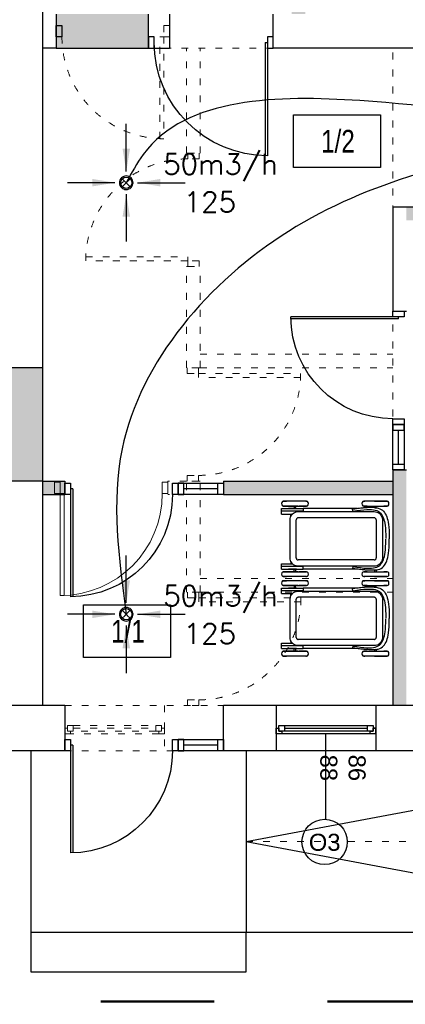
# Model space of a CAD drawing. Header units: millimetres. Extents: x 3698380 to 4312681, y 679670 to 844285.
# Tile 85 of 100: x 4189776 to 4193178, y 778991 to 787677. Entities that reach past the tile are written whole.
import ezdxf
from ezdxf.enums import TextEntityAlignment as Align

# ---------------------------------------------------------------- set-up
doc = ezdxf.new("R2010")
doc.units = ezdxf.units.MM
doc.header["$LTSCALE"] = 10
doc.linetypes.add('1', pattern=[2, 1, -1])
doc.linetypes.add('ACAD_ISO03W100', pattern=[30, 12, -18])
for name, color, linetype in [('! IS_GAZ_opisy', 7, 'Continuous'), ('_wytyczne ele', 6, 'Continuous'), ('A_bloki', 252, 'Continuous'), ('A_kreskowanie', 8, 'Continuous'), ('A_opis_pom', 3, 'Continuous'), ('A_sc_istn', 252, 'Continuous'), ('A_sc_proj', 2, 'Continuous'), ('A_stolarka', 252, 'Continuous'), ('A_wymiary', 1, 'Continuous'), ('FLUID-W1', 7, 'Continuous'), ('FLUID-W1-200-ARRGR', 7, 'Continuous')]:
    doc.layers.add(name, color=color, linetype=linetype)
for name, color, linetype, lineweight in [('0 20 cienka', 8, 'Continuous', 20), ('a_sc_nośna', 2, 'Continuous', 100), ('HVAC_opis_woda', 4, 'Continuous', 13), ('HVAC_w1', 1, 'Continuous', 30), ('HVAC_zakres_opracowania', 1, '1', 50)]:
    doc.layers.add(name, color=color, linetype=linetype, lineweight=lineweight)
doc.styles.add('FDBES', font='simplex.shx')
doc.styles.add('OPIS1', font='ROMANS.SHX', dxfattribs={"width": 0.8})
doc.styles.get("Standard").update_dxf_attribs({"font": 'arial.ttf'})
doc.styles.add('Strzałki', font='ic-isocp.shx', dxfattribs={"width": 0.8})
doc.dimstyles.new('FDBES', dxfattribs={"dimscale": 50, "dimtxt": 4, "dimasz": 2.5, "dimexe": 0.8, "dimexo": 2, "dimgap": 1, "dimtad": 1, "dimdsep": 46, "dimtxsty": 'FDBES', "dimcen": 2.5, "dimclrd": 4, "dimclre": 5, "dimadec": 0, "dimazin": 0, "dimtfac": 1, "dimtmove": 0, "dimatfit": 3, "dimfxl": 1, "dimarcsym": 0})

# ---------------------------------------------------------------- blocks, each defined once
blk = doc.blocks.new('*U463')
at = {"color": 252}
for p, q in [((-16.5, 20), (-21.5, 20)), ((-19, 15), (-19, 17.5)), ((-19, 17.5), (-16.5, 17.5)), ((-14, 17.5), (-19, 17.5)), ((-19, 17.5), (-19, 12.5)), ((-16.5, 17.5), (-16.5, 20)), ((61.5, 20), (-16.5, 20)), ((-14, 12.5), (-14, 17.5)), ((59, 17.5), (-14, 17.5)), ((64, 17.5), (59, 17.5)), ((59, 17.5), (59, 12.5)), ((66.5, 20), (61.5, 20)), ((61.5, 20), (61.5, 17.5)), ((61.5, 17.5), (64, 17.5)), ((64, 17.5), (64, 15)), ((64, 12.5), (64, 17.5)), ((-21.5, 15), (-19, 15)), ((-19, 12.5), (-14, 12.5)), ((-14, 15), (59, 15)), ((-14, 12.5), (59, 12.5)), ((-14, 12.5), (59, 12.5)), ((59, 12.5), (64, 12.5)), ((64, 15), (66.5, 15))]:
    blk.add_line(p, q, dxfattribs=at)
for points in [[(-21.5, 20), (-21.5, 15), (-19, 15)], [(66.5, 20), (66.5, 15), (64, 15)]]:
    blk.add_lwpolyline(points, dxfattribs=at)
blk = doc.blocks.new('*U338')
at = {"color": 252}
blk.add_lwpolyline([(75, 0), (0, 0)], dxfattribs=at)
for tag, p in [('S', (30, 5)), ('H', (30, -20))]:
    blk.add_attdef(tag, text='', height=15, dxfattribs=at).set_placement(p, align=Align.CENTER)
blk = doc.blocks.new('*U469')
at = {"color": 252}
for points in [[(35, 900), (35, 0), (0, 0), (0, 900)], [(-50, -100), (0, -100), (0, 0), (-50, 0)], [(950, 0), (950, -100), (900, -100), (900, 0)]]:
    blk.add_lwpolyline(points, close=True, dxfattribs=at)
blk.add_arc((0, 0), 900, 0, 90, dxfattribs=at)
blk = doc.blocks.new('drzwiniepe')
at = {"layer": 'A_stolarka', "ltscale": 2}
for p, q in [((1098870.7, 962140.2), (1098870.7, 963140)), ((1098890.7, 962140.2), (1098890.7, 963140.2)), ((1098870.7, 962140.2), (1098890.7, 962140.2))]:
    blk.add_line(p, q, dxfattribs=at)
for points in [[(1097840.7, 962190.2), (1097890.7, 962190.2), (1097890.7, 962090.2), (1097840.7, 962090.2)], [(1098890.7, 962190.2), (1098940.7, 962190.2), (1098940.7, 962090.2), (1098890.7, 962090.2)]]:
    blk.add_lwpolyline(points, close=True, dxfattribs=at)
blk.add_arc((1098890.7, 962140.2), 1000, 90, 180, dxfattribs=at)
blk = doc.blocks.new('jndf')
at = {"layer": 'A_stolarka', "ltscale": 2}
for p, q in [((6685.7, -1555593.7), (6685.7, -1556543.7)), ((6685.7, -1555593.7), (6705.7, -1555593.7)), ((6705.7, -1555593.7), (6705.7, -1556543.7))]:
    blk.add_line(p, q, dxfattribs=at)
for points in [[(5755.7, -1555643.7), (5805.7, -1555643.7), (5805.7, -1555543.7), (5755.7, -1555543.7)], [(6705.7, -1555643.7), (6755.7, -1555643.7), (6755.7, -1555543.7), (6705.7, -1555543.7)]]:
    blk.add_lwpolyline(points, close=True, dxfattribs=at)
blk.add_arc((6705.7, -1555643.7), 900, 180, 270, dxfattribs=at)
blk = doc.blocks.new('WÓZEK DZIECIĘCY - WÓZEK DZIECIĘCY-1322588-0 PARTER')
at = {"layer": 'A_bloki'}
for p, q in [((-0.38, 0), (0, 0)), ((0.38, 0), (0, 0)), ((-33.27, -1.81), (-33.27, -2.16)), ((-33.27, -13.04), (-33.27, -1.81)), ((-33.27, -2.16), (-33.27, -2.53)), ((-33.27, -2.53), (-33.27, -2.91)), ((-33.27, -2.91), (-33.27, -3.31)), ((-33.27, -3.31), (-33.27, -3.72)), ((-33.27, -3.72), (-33.27, -4.15)), ((-33.27, -4.15), (-33.27, -4.59)), ((-33.27, -4.59), (-33.27, -5.04)), ((-33.27, -5.04), (-33.27, -5.5)), ((-33.27, -5.5), (-33.27, -5.97)), ((-33.27, -5.97), (-33.27, -6.45)), ((-33.27, -6.45), (-33.27, -6.94)), ((-33.27, -6.94), (-33.27, -7.44)), ((-33.27, -7.44), (-33.27, -7.95)), ((-33.27, -7.95), (-33.27, -8.46)), ((-33.27, -8.46), (-33.27, -8.98)), ((-28.98, -1.81), (-28.98, -4.77)), ((-28.98, -2.03), (-28.98, -1.81)), ((-28.98, -2.39), (-28.98, -2.03)), ((-28.98, -2.77), (-28.98, -2.39)), ((-28.98, -3.16), (-28.98, -2.77)), ((-28.98, -3.57), (-28.98, -3.16)), ((-28.98, -3.99), (-28.98, -3.57)), ((-28.98, -4.43), (-28.98, -3.99)), ((-28.98, -4.87), (-28.98, -4.43)), ((-28.98, -5.33), (-28.98, -4.87)), ((-28.98, -5.8), (-28.98, -5.33)), ((-28.98, -6.46), (-28.98, -5.6)), ((-28.98, -6.28), (-28.98, -5.8)), ((-28.98, -6.76), (-28.98, -6.28)), ((-28.98, -7.26), (-28.98, -6.76)), ((-28.98, -7.76), (-28.98, -7.26)), ((-28.98, -18.56), (-28.98, -7.35)), ((-28.98, -8.28), (-28.98, -7.76)), ((-28.98, -8.79), (-28.98, -8.28)), ((-22.58, -8.85), (-21.8, -7.98)), ((-21.8, -7.98), (-20.88, -7.24)), ((-20.88, -7.24), (-19.86, -6.66)), ((-19.86, -6.66), (-18.76, -6.25)), ((-18.76, -6.25), (-16.81, -5.99)), ((-16.81, -5.99), (0, -5.99)), ((0, -5.99), (16.81, -5.99)), ((16.81, -5.99), (18.76, -6.25)), ((18.76, -6.25), (19.86, -6.66)), ((19.86, -6.66), (20.88, -7.24)), ((20.88, -7.24), (21.8, -7.98)), ((21.8, -7.98), (22.58, -8.85)), ((28.98, -1.81), (28.98, -4.77)), ((28.98, -2.03), (28.98, -1.81)), ((28.98, -2.39), (28.98, -2.03)), ((28.98, -2.77), (28.98, -2.39)), ((28.98, -3.16), (28.98, -2.77)), ((28.98, -3.57), (28.98, -3.16)), ((28.98, -3.99), (28.98, -3.57)), ((28.98, -4.43), (28.98, -3.99)), ((28.98, -4.87), (28.98, -4.43)), ((28.98, -5.33), (28.98, -4.87)), ((28.98, -5.8), (28.98, -5.33)), ((28.98, -6.46), (28.98, -5.6)), ((28.98, -6.28), (28.98, -5.8)), ((28.98, -6.76), (28.98, -6.28)), ((28.98, -7.26), (28.98, -6.76)), ((28.98, -7.76), (28.98, -7.26)), ((28.98, -18.56), (28.98, -7.35)), ((28.98, -8.28), (28.98, -7.76)), ((28.98, -8.79), (28.98, -8.28)), ((33.27, -1.81), (33.27, -2.16)), ((33.27, -13.04), (33.27, -1.81)), ((33.27, -2.16), (33.27, -2.53)), ((33.27, -2.53), (33.27, -2.91)), ((33.27, -2.91), (33.27, -3.31)), ((33.27, -3.31), (33.27, -3.72)), ((33.27, -3.72), (33.27, -4.15)), ((33.27, -4.15), (33.27, -4.59)), ((33.27, -4.59), (33.27, -5.04)), ((33.27, -5.04), (33.27, -5.5)), ((33.27, -5.5), (33.27, -5.97)), ((33.27, -5.97), (33.27, -6.45)), ((33.27, -6.45), (33.27, -6.94)), ((33.27, -6.94), (33.27, -7.44)), ((33.27, -7.44), (33.27, -7.95)), ((33.27, -7.95), (33.27, -8.46)), ((33.27, -8.46), (33.27, -8.98)), ((-33.27, -8.98), (-33.27, -9.51)), ((-33.27, -9.51), (-33.27, -10.04)), ((-33.27, -10.04), (-33.27, -10.57)), ((-33.27, -10.57), (-33.27, -11.1)), ((-33.27, -11.1), (-33.27, -11.64)), ((-33.27, -11.64), (-33.27, -12.17)), ((-33.27, -12.17), (-33.27, -12.71)), ((-33.27, -12.71), (-33.27, -13.24)), ((-33.27, -13.24), (-33.27, -13.78)), ((-33.27, -13.78), (-33.27, -14.31)), ((-33.27, -14.31), (-33.27, -14.84)), ((-33.27, -14.84), (-33.27, -15.36)), ((-33.27, -15.36), (-33.27, -15.88)), ((-33.27, -15.88), (-33.27, -16.39)), ((-33.27, -15.89), (-33.27, -20.92)), ((-33.27, -16.39), (-33.27, -16.89)), ((-33.27, -16.89), (-33.27, -17.39)), ((-28.98, -9.31), (-28.98, -8.79)), ((-28.98, -9.84), (-28.98, -9.31)), ((-28.98, -10.37), (-28.98, -9.84)), ((-28.98, -10.91), (-28.98, -10.37)), ((-28.98, -11.44), (-28.98, -10.91)), ((-28.98, -11.98), (-28.98, -11.44)), ((-28.98, -12.51), (-28.98, -11.98)), ((-28.98, -13.05), (-28.98, -12.51)), ((-28.98, -13.58), (-28.98, -13.05)), ((-28.98, -14.11), (-28.98, -13.58)), ((-28.98, -14.64), (-28.98, -14.11)), ((-28.98, -15.17), (-28.98, -14.64)), ((-28.98, -15.69), (-28.98, -15.17)), ((-28.98, -16.2), (-28.98, -15.69)), ((-28.98, -16.71), (-28.98, -16.2)), ((-28.98, -17.21), (-28.98, -16.71)), ((-28.98, -17.7), (-28.98, -17.21)), ((-27.43, -11.45), (-28.76, -11.45)), ((-28.76, -12.64), (-27.57, -12.64)), ((-24.06, -13.23), (-23.96, -12.06)), ((-24.06, -43.6), (-24.06, -13.23)), ((-23.96, -12.06), (-23.68, -10.92)), ((-23.68, -10.92), (-23.22, -9.84)), ((-23.22, -9.84), (-22.58, -8.85)), ((-18.59, -13.23), (-18.59, -80.23)), ((-16.81, -11.46), (0, -11.46)), ((0, -11.46), (16.81, -11.46)), ((18.59, -13.23), (18.59, -80.23)), ((22.58, -8.85), (23.22, -9.84)), ((23.22, -9.84), (23.68, -10.92)), ((23.68, -10.92), (23.96, -12.06)), ((23.96, -12.06), (24.06, -13.23)), ((24.06, -13.23), (24.06, -43.6)), ((27.43, -11.45), (28.76, -11.45)), ((28.76, -12.64), (27.57, -12.64)), ((28.98, -9.31), (28.98, -8.79)), ((28.98, -9.84), (28.98, -9.31)), ((28.98, -10.37), (28.98, -9.84)), ((28.98, -10.91), (28.98, -10.37)), ((28.98, -11.44), (28.98, -10.91)), ((28.98, -11.98), (28.98, -11.44)), ((28.98, -12.51), (28.98, -11.98)), ((28.98, -13.05), (28.98, -12.51)), ((28.98, -13.58), (28.98, -13.05)), ((28.98, -14.11), (28.98, -13.58)), ((28.98, -14.64), (28.98, -14.11)), ((28.98, -15.17), (28.98, -14.64)), ((28.98, -15.69), (28.98, -15.17)), ((28.98, -16.2), (28.98, -15.69)), ((28.98, -16.71), (28.98, -16.2)), ((28.98, -17.21), (28.98, -16.71)), ((28.98, -17.7), (28.98, -17.21)), ((33.27, -8.98), (33.27, -9.51)), ((33.27, -9.51), (33.27, -10.04)), ((33.27, -10.04), (33.27, -10.57)), ((33.27, -10.57), (33.27, -11.1)), ((33.27, -11.1), (33.27, -11.64)), ((33.27, -11.64), (33.27, -12.17)), ((33.27, -12.17), (33.27, -12.71)), ((33.27, -12.71), (33.27, -13.24)), ((33.27, -13.24), (33.27, -13.78)), ((33.27, -13.78), (33.27, -14.31)), ((33.27, -14.31), (33.27, -14.84)), ((33.27, -14.84), (33.27, -15.36)), ((33.27, -15.36), (33.27, -15.88)), ((33.27, -15.88), (33.27, -16.39)), ((33.27, -15.89), (33.27, -20.92)), ((33.27, -16.39), (33.27, -16.89)), ((33.27, -16.89), (33.27, -17.39)), ((-33.27, -17.39), (-33.27, -17.88)), ((-33.27, -17.88), (-33.27, -18.36)), ((-33.27, -18.36), (-33.27, -18.83)), ((-33.27, -18.83), (-33.27, -19.29)), ((-33.27, -19.29), (-33.27, -19.73)), ((-33.27, -19.73), (-33.27, -20.17)), ((-33.27, -20.17), (-33.27, -20.59)), ((-33.27, -20.59), (-33.27, -21)), ((-33.27, -21), (-33.27, -21.39)), ((-33.27, -21.39), (-33.27, -21.77)), ((-33.27, -22.36), (-33.27, -21.62)), ((-33.27, -21.77), (-33.27, -22.14)), ((-33.27, -22.14), (-33.27, -22.36)), ((-28.98, -18.18), (-28.98, -17.7)), ((-28.98, -18.66), (-28.98, -18.18)), ((-28.98, -19.12), (-28.98, -18.66)), ((-28.98, -19.57), (-28.98, -19.12)), ((-28.98, -19.39), (-28.98, -22.36)), ((-28.98, -20.01), (-28.98, -19.57)), ((-28.98, -20.44), (-28.98, -20.01)), ((-28.98, -20.85), (-28.98, -20.44)), ((-28.98, -21.25), (-28.98, -20.85)), ((-28.98, -21.64), (-28.98, -21.25)), ((-28.98, -22.01), (-28.98, -21.64)), ((-28.98, -22.36), (-28.98, -22.01)), ((28.98, -18.18), (28.98, -17.7)), ((28.98, -18.66), (28.98, -18.18)), ((28.98, -19.12), (28.98, -18.66)), ((28.98, -19.57), (28.98, -19.12)), ((28.98, -19.39), (28.98, -22.36)), ((28.98, -20.01), (28.98, -19.57)), ((28.98, -20.44), (28.98, -20.01)), ((28.98, -20.85), (28.98, -20.44)), ((28.98, -21.25), (28.98, -20.85)), ((28.98, -21.64), (28.98, -21.25)), ((28.98, -22.01), (28.98, -21.64)), ((28.98, -22.36), (28.98, -22.01)), ((33.27, -17.39), (33.27, -17.88)), ((33.27, -17.88), (33.27, -18.36)), ((33.27, -18.36), (33.27, -18.83)), ((33.27, -18.83), (33.27, -19.29)), ((33.27, -19.29), (33.27, -19.73)), ((33.27, -19.73), (33.27, -20.17)), ((33.27, -20.17), (33.27, -20.59)), ((33.27, -20.59), (33.27, -21)), ((33.27, -21), (33.27, -21.39)), ((33.27, -21.39), (33.27, -21.77)), ((33.27, -22.36), (33.27, -21.62)), ((33.27, -21.77), (33.27, -22.14)), ((33.27, -22.14), (33.27, -22.36)), ((-26.68, -28.03), (-26.68, -75.92)), ((-24.06, -31.98), (-26.68, -32.38)), ((24.06, -31.98), (26.68, -32.38)), ((26.68, -28.03), (26.68, -75.92)), ((-24.06, -80.23), (-24.06, -43.6)), ((24.06, -43.6), (24.06, -80.23)), ((-33.27, -72.89), (-33.27, -73.24)), ((-33.27, -73.63), (-33.27, -72.89)), ((-33.27, -73.24), (-33.27, -73.61)), ((-33.27, -73.61), (-33.27, -74)), ((-33.27, -74), (-33.27, -74.4)), ((-33.27, -74.33), (-33.27, -87.9)), ((-33.27, -74.4), (-33.27, -74.81)), ((-33.27, -74.81), (-33.27, -75.24)), ((-33.27, -75.24), (-33.27, -75.68)), ((-33.27, -75.68), (-33.27, -76.13)), ((-33.27, -76.13), (-33.27, -76.59)), ((-33.27, -76.59), (-33.27, -77.06)), ((-33.27, -77.06), (-33.27, -77.55)), ((-33.27, -77.55), (-33.27, -78.04)), ((-33.27, -78.04), (-33.27, -78.54)), ((-28.98, -72.89), (-28.98, -79.36)), ((-28.98, -73.11), (-28.98, -72.89)), ((-28.98, -73.47), (-28.98, -73.11)), ((-28.98, -73.85), (-28.98, -73.47)), ((-28.98, -74.25), (-28.98, -73.85)), ((-28.98, -74.66), (-28.98, -74.25)), ((-28.98, -75.08), (-28.98, -74.66)), ((-28.98, -75.51), (-28.98, -75.08)), ((-28.98, -75.96), (-28.98, -75.51)), ((-28.98, -76.42), (-28.98, -75.96)), ((-28.98, -76.89), (-28.98, -76.42)), ((-28.98, -77.37), (-28.98, -76.89)), ((-28.98, -77.86), (-28.98, -77.37)), ((-28.98, -78.35), (-28.98, -77.86)), ((-26.68, -75.92), (-24.32, -75.92)), ((-26.68, -81.85), (-26.68, -75.92)), ((-24.32, -75.92), (-24.32, -95.08)), ((24.32, -75.92), (24.32, -95.08)), ((26.68, -75.92), (24.32, -75.92)), ((26.68, -81.85), (26.68, -75.92)), ((28.98, -72.89), (28.98, -79.36)), ((28.98, -73.11), (28.98, -72.89)), ((28.98, -73.47), (28.98, -73.11)), ((28.98, -73.85), (28.98, -73.47)), ((28.98, -74.25), (28.98, -73.85)), ((28.98, -74.66), (28.98, -74.25)), ((28.98, -75.08), (28.98, -74.66)), ((28.98, -75.51), (28.98, -75.08)), ((28.98, -75.96), (28.98, -75.51)), ((28.98, -76.42), (28.98, -75.96)), ((28.98, -76.89), (28.98, -76.42)), ((28.98, -77.37), (28.98, -76.89)), ((28.98, -77.86), (28.98, -77.37)), ((28.98, -78.35), (28.98, -77.86)), ((33.27, -72.89), (33.27, -73.24)), ((33.27, -73.63), (33.27, -72.89)), ((33.27, -73.24), (33.27, -73.61)), ((33.27, -73.61), (33.27, -74)), ((33.27, -74), (33.27, -74.4)), ((33.27, -74.33), (33.27, -87.9)), ((33.27, -74.4), (33.27, -74.81)), ((33.27, -74.81), (33.27, -75.24)), ((33.27, -75.24), (33.27, -75.68)), ((33.27, -75.68), (33.27, -76.13)), ((33.27, -76.13), (33.27, -76.59)), ((33.27, -76.59), (33.27, -77.06)), ((33.27, -77.06), (33.27, -77.55)), ((33.27, -77.55), (33.27, -78.04)), ((33.27, -78.04), (33.27, -78.54)), ((-33.27, -78.54), (-33.27, -79.05)), ((-33.27, -79.05), (-33.27, -79.56)), ((-33.27, -79.56), (-33.27, -80.08)), ((-33.27, -80.08), (-33.27, -80.6)), ((-33.27, -80.6), (-33.27, -81.13)), ((-33.27, -81.13), (-33.27, -81.66)), ((-33.27, -81.66), (-33.27, -82.2)), ((-33.27, -82.2), (-33.27, -82.73)), ((-33.27, -82.73), (-33.27, -83.27)), ((-33.27, -83.27), (-33.27, -83.81)), ((-33.27, -83.81), (-33.27, -84.34)), ((-33.27, -84.34), (-33.27, -84.88)), ((-33.27, -84.88), (-33.27, -85.41)), ((-33.27, -85.41), (-33.27, -85.93)), ((-33.27, -85.93), (-33.27, -86.46)), ((-33.27, -86.46), (-33.27, -86.97)), ((-28.98, -78.86), (-28.98, -78.35)), ((-28.98, -79.37), (-28.98, -78.86)), ((-28.98, -79.89), (-28.98, -79.37)), ((-28.98, -80.41), (-28.98, -79.89)), ((-28.98, -80.29), (-28.98, -93.44)), ((-28.98, -80.94), (-28.98, -80.41)), ((-28.98, -81.47), (-28.98, -80.94)), ((-28.98, -82), (-28.98, -81.47)), ((-28.98, -82.54), (-28.98, -82)), ((-28.98, -83.07), (-28.98, -82.54)), ((-28.98, -83.61), (-28.98, -83.07)), ((-28.98, -84.15), (-28.98, -83.61)), ((-28.98, -84.68), (-28.98, -84.15)), ((-28.98, -85.21), (-28.98, -84.68)), ((-28.98, -85.74), (-28.98, -85.21)), ((-28.98, -86.26), (-28.98, -85.74)), ((-28.98, -86.78), (-28.98, -86.26)), ((-28.98, -87.3), (-28.98, -86.78)), ((-26.68, -82.6), (-28.76, -82.6)), ((-28.76, -83.79), (-26.68, -83.79)), ((-26.68, -83.44), (-26.68, -81.85)), ((-26.68, -81.85), (-26.68, -83.44)), ((-26.68, -86.33), (-26.68, -83.14)), ((-26.68, -84.81), (-26.68, -83.44)), ((-26.68, -83.44), (-26.68, -84.81)), ((-26.68, -85.9), (-26.68, -84.81)), ((-26.68, -84.81), (-26.68, -85.9)), ((-26.68, -86.71), (-26.68, -85.9)), ((-26.68, -85.9), (-26.68, -86.71)), ((-26.68, -88.42), (-26.68, -86.33)), ((-26.68, -87.33), (-26.68, -86.71)), ((-26.68, -86.71), (-26.68, -87.33)), ((-23.79, -82.19), (-24.06, -80.23)), ((-23.38, -83.29), (-23.79, -82.19)), ((-22.8, -84.31), (-23.38, -83.29)), ((-22.07, -85.23), (-22.8, -84.31)), ((-21.19, -86.01), (-22.07, -85.23)), ((-21.94, -95.08), (-21.94, -85.34)), ((-20.2, -86.64), (-21.19, -86.01)), ((-19.12, -87.1), (-20.2, -86.64)), ((0, -82.01), (-16.81, -82.01)), ((16.81, -82.01), (0, -82.01)), ((20.2, -86.64), (19.12, -87.1)), ((21.19, -86.01), (20.2, -86.64)), ((22.07, -85.23), (21.19, -86.01)), ((21.94, -95.08), (21.94, -85.34)), ((22.8, -84.31), (22.07, -85.23)), ((23.38, -83.29), (22.8, -84.31)), ((23.79, -82.19), (23.38, -83.29)), ((24.06, -80.23), (23.79, -82.19)), ((26.68, -83.44), (26.68, -81.85)), ((26.68, -81.85), (26.68, -83.44)), ((26.68, -82.6), (28.76, -82.6)), ((26.68, -86.33), (26.68, -83.14)), ((26.68, -84.81), (26.68, -83.44)), ((26.68, -83.44), (26.68, -84.81)), ((28.76, -83.79), (26.68, -83.79)), ((26.68, -85.9), (26.68, -84.81)), ((26.68, -84.81), (26.68, -85.9)), ((26.68, -86.71), (26.68, -85.9)), ((26.68, -85.9), (26.68, -86.71)), ((26.68, -88.42), (26.68, -86.33)), ((26.68, -87.33), (26.68, -86.71)), ((26.68, -86.71), (26.68, -87.33)), ((28.98, -78.86), (28.98, -78.35)), ((28.98, -79.37), (28.98, -78.86)), ((28.98, -79.89), (28.98, -79.37)), ((28.98, -80.41), (28.98, -79.89)), ((28.98, -80.29), (28.98, -93.44)), ((28.98, -80.94), (28.98, -80.41)), ((28.98, -81.47), (28.98, -80.94)), ((28.98, -82), (28.98, -81.47)), ((28.98, -82.54), (28.98, -82)), ((28.98, -83.07), (28.98, -82.54)), ((28.98, -83.61), (28.98, -83.07)), ((28.98, -84.15), (28.98, -83.61)), ((28.98, -84.68), (28.98, -84.15)), ((28.98, -85.21), (28.98, -84.68)), ((28.98, -85.74), (28.98, -85.21)), ((28.98, -86.26), (28.98, -85.74)), ((28.98, -86.78), (28.98, -86.26)), ((28.98, -87.3), (28.98, -86.78)), ((33.27, -78.54), (33.27, -79.05)), ((33.27, -79.05), (33.27, -79.56)), ((33.27, -79.56), (33.27, -80.08)), ((33.27, -80.08), (33.27, -80.6)), ((33.27, -80.6), (33.27, -81.13)), ((33.27, -81.13), (33.27, -81.66)), ((33.27, -81.66), (33.27, -82.2)), ((33.27, -82.2), (33.27, -82.73)), ((33.27, -82.73), (33.27, -83.27)), ((33.27, -83.27), (33.27, -83.81)), ((33.27, -83.81), (33.27, -84.34)), ((33.27, -84.34), (33.27, -84.88)), ((33.27, -84.88), (33.27, -85.41)), ((33.27, -85.41), (33.27, -85.93)), ((33.27, -85.93), (33.27, -86.46)), ((33.27, -86.46), (33.27, -86.97)), ((-33.27, -86.97), (-33.27, -87.48)), ((-33.27, -87.48), (-33.27, -87.99)), ((-33.27, -87.99), (-33.27, -88.48)), ((-33.27, -88.48), (-33.27, -88.97)), ((-33.27, -88.79), (-33.27, -89.65)), ((-33.27, -88.97), (-33.27, -89.45)), ((-33.27, -89.45), (-33.27, -89.92)), ((-33.27, -89.92), (-33.27, -90.38)), ((-33.27, -90.38), (-33.27, -90.82)), ((-33.27, -93.44), (-33.27, -90.47)), ((-33.27, -90.82), (-33.27, -91.26)), ((-33.27, -91.26), (-33.27, -91.68)), ((-33.27, -91.68), (-33.27, -92.08)), ((-33.27, -92.08), (-33.27, -92.48)), ((-33.27, -92.48), (-33.27, -92.85)), ((-33.27, -92.85), (-33.27, -93.22)), ((-33.27, -93.22), (-33.27, -93.44)), ((-28.98, -87.8), (-28.98, -87.3)), ((-28.98, -88.3), (-28.98, -87.8)), ((-28.98, -88.79), (-28.98, -88.3)), ((-28.98, -89.28), (-28.98, -88.79)), ((-28.98, -89.75), (-28.98, -89.28)), ((-28.98, -90.21), (-28.98, -89.75)), ((-28.98, -90.66), (-28.98, -90.21)), ((-28.98, -91.1), (-28.98, -90.66)), ((-28.98, -91.52), (-28.98, -91.1)), ((-28.98, -91.94), (-28.98, -91.52)), ((-28.98, -92.33), (-28.98, -91.94)), ((-28.98, -92.72), (-28.98, -92.33)), ((-28.98, -93.08), (-28.98, -92.72)), ((-28.98, -93.44), (-28.98, -93.08)), ((-26.68, -87.86), (-26.68, -87.33)), ((-26.68, -87.33), (-26.68, -87.86)), ((-26.68, -95.08), (-26.68, -87.86)), ((-26.68, -87.86), (-26.68, -88.33)), ((-26.68, -88.77), (-26.68, -88.33)), ((-26.68, -88.33), (-26.68, -88.77)), ((-21.94, -95.08), (-26.68, -95.08)), ((-19.67, -86.89), (-21.94, -86.89)), ((-17.98, -87.39), (-19.12, -87.1)), ((-16.81, -87.48), (-17.98, -87.39)), ((0, -87.48), (-16.81, -87.48)), ((16.81, -87.48), (0, -87.48)), ((17.98, -87.39), (16.81, -87.48)), ((19.12, -87.1), (17.98, -87.39)), ((19.67, -86.89), (21.94, -86.89)), ((26.68, -95.08), (21.94, -95.08)), ((26.68, -95.08), (26.68, -87.33)), ((26.68, -87.33), (26.68, -87.86)), ((26.68, -88.33), (26.68, -87.86)), ((26.68, -87.86), (26.68, -88.33)), ((26.68, -88.77), (26.68, -88.33)), ((26.68, -88.33), (26.68, -88.77)), ((28.98, -87.8), (28.98, -87.3)), ((28.98, -88.3), (28.98, -87.8)), ((28.98, -88.79), (28.98, -88.3)), ((28.98, -89.28), (28.98, -88.79)), ((28.98, -89.75), (28.98, -89.28)), ((28.98, -90.21), (28.98, -89.75)), ((28.98, -90.66), (28.98, -90.21)), ((28.98, -91.1), (28.98, -90.66)), ((28.98, -91.52), (28.98, -91.1)), ((28.98, -91.94), (28.98, -91.52)), ((28.98, -92.33), (28.98, -91.94)), ((28.98, -92.72), (28.98, -92.33)), ((28.98, -93.08), (28.98, -92.72)), ((28.98, -93.44), (28.98, -93.08)), ((33.27, -86.97), (33.27, -87.48)), ((33.27, -87.48), (33.27, -87.99)), ((33.27, -87.99), (33.27, -88.48)), ((33.27, -88.48), (33.27, -88.97)), ((33.27, -88.97), (33.27, -89.45)), ((33.27, -89.45), (33.27, -89.92)), ((33.27, -89.92), (33.27, -90.38)), ((33.27, -90.38), (33.27, -90.82)), ((33.27, -93.44), (33.27, -90.47)), ((33.27, -90.82), (33.27, -91.26)), ((33.27, -91.26), (33.27, -91.68)), ((33.27, -91.68), (33.27, -92.08)), ((33.27, -92.08), (33.27, -92.48)), ((33.27, -92.48), (33.27, -92.85)), ((33.27, -92.85), (33.27, -93.22)), ((33.27, -93.22), (33.27, -93.44))]:
    blk.add_line(p, q, dxfattribs=at)
for centre, start, end in [((-16.81, -13.23), 90, 180), ((-16.81, -13.23), 166.49033, 180), ((-16.81, -13.23), 152.49106, 162.50894), ((-16.81, -13.23), 121.49033, 148.50967), ((-16.81, -13.23), 107.49106, 117.50894), ((-16.81, -13.23), 90, 103.50967), ((16.81, -13.23), 0, 90), ((16.81, -13.23), 76.49033, 90), ((16.81, -13.23), 62.49106, 72.50894), ((16.81, -13.23), 31.49033, 58.50967), ((16.81, -13.23), 17.49106, 27.50894), ((16.81, -13.23), 0, 13.50967), ((-16.81, -80.23), 180, 270), ((-16.81, -80.23), 180, 193.50967), ((-16.81, -80.23), 197.49106, 207.50894), ((-16.81, -80.23), 211.49033, 238.50967), ((-16.81, -80.23), 242.49106, 252.50894), ((-16.81, -80.23), 256.49033, 270), ((16.81, -80.23), 270, 0), ((16.81, -80.23), 270, 283.50967), ((16.81, -80.23), 287.49106, 297.50894), ((16.81, -80.23), 301.49033, 328.50967), ((16.81, -80.23), 332.49106, 342.50894), ((16.81, -80.23), 346.49033, 0)]:
    blk.add_arc(centre, 1.78, start, end, dxfattribs=at)
for centre, ratio, start_param, end_param in [((-31.13, -1.81), 0.767481, 6.227865, 9.473408), ((31.13, -1.81), 0.767481, 6.227866, 9.480099), ((-31.13, -22.36), 0.764604, 3.086272, 6.338507), ((31.13, -22.36), 0.764604, 3.092909, 6.338506), ((-31.13, -72.89), 0.764604, 6.227865, 9.480099), ((31.13, -72.89), 0.764604, 6.227865, 9.480099), ((-31.13, -93.44), 0.767481, 3.086272, 6.338508), ((31.13, -93.44), 0.767481, 3.092965, 6.338506)]:
    blk.add_ellipse(centre, major_axis=(2.14, 0), ratio=ratio, start_param=start_param, end_param=end_param, dxfattribs=at)
for points, knots in [([(-27.62, -13.24), (-27.53, -11.89), (-26.64, -6.13), (-21.06, -1.88), (-11.2, 0), (-0.38, 0)], [-0.5602568, -0.5602568, -0.5602568, -0.5602568, -0.4944523, -0.2348886, 0, 0, 0, 0]), ([(27.6, -13.24), (27.53, -11.89), (26.64, -6.13), (21.06, -1.88), (11.2, 0), (0.38, 0)], [-0.5602568, -0.5602568, -0.5602568, -0.5602568, -0.4944523, -0.2348886, 0, 0, 0, 0]), ([(-24.39, -32.03), (-24.39, -32.01), (-24.39, -31.99), (-24.4, -31.98), (-26.02, -21.92), (-26.7, -10.25), (-19.71, -4.79), (-10.46, -2.97), (-0.3, -2.97)], [0.036693, 0.036693, 0.036693, 0.036693, 0.0371187, 0.0371187, 0.0371187, 0.2905198, 0.5500836, 0.7849722, 0.7849722, 0.7849722, 0.7849722]), ([(24.39, -32.03), (24.39, -32.01), (24.39, -31.99), (24.4, -31.98), (26.02, -21.92), (26.7, -10.25), (19.71, -4.79), (10.46, -2.97), (0.3, -2.97)], [0.036693, 0.036693, 0.036693, 0.036693, 0.0371187, 0.0371187, 0.0371187, 0.2905198, 0.5500836, 0.7849722, 0.7849722, 0.7849722, 0.7849722]), ([(-27.51, -12.02), (-27.57, -12.8), (-27.62, -13.79), (-27.65, -14.77), (-27.67, -15.9)], [0, 0, 0, 0, 0.125, 0.1562584, 0.1562584, 0.1562584, 0.1562584]), ([(-27.67, -15.9), (-27.67, -16.18), (-27.67, -17.26), (-27.6, -18.73), (-27.49, -20.31), (-27.4, -21.5), (-27.3, -22.69), (-27.14, -24.29), (-26.82, -27.08), (-26.51, -29.46), (-26.06, -32.28)], [0.2051655, 0.2051655, 0.2051655, 0.2051655, 0.25, 0.375, 0.4375, 0.5, 0.5625, 0.625, 0.75, 1, 1, 1, 1]), ([(27.67, -15.9), (27.67, -16.18), (27.67, -17.26), (27.6, -18.73), (27.49, -20.31), (27.4, -21.5), (27.3, -22.69), (27.14, -24.29), (26.82, -27.08), (26.51, -29.46), (26.06, -32.28)], [0.2051655, 0.2051655, 0.2051655, 0.2051655, 0.25, 0.375, 0.4375, 0.5, 0.5625, 0.625, 0.75, 1, 1, 1, 1]), ([(27.51, -12.02), (27.59, -12.8), (27.62, -13.79), (27.65, -14.77), (27.67, -15.9)], [0, 0, 0, 0, 0.125, 0.1562584, 0.1562584, 0.1562584, 0.1562584])]:
    blk.add_open_spline(points, degree=3, knots=knots, dxfattribs=at)
blk = doc.blocks.new('d')
at = {"layer": 'A_kreskowanie', "ltscale": 2}
h = blk.add_hatch(color=252, dxfattribs=at)
h.dxf.hatch_style = 1
h.paths.add_polyline_path([(3731432.76, 791007.02), (3731312.76, 791007.02), (3731312.76, 789647.02), (3731432.76, 789647.02)])
h.paths.add_polyline_path([(3732874.74, 789327.02), (3732874.74, 789347.02), (3731432.76, 789347.02), (3731432.76, 789227.02), (3732874.74, 789227.02)])
h.paths.add_polyline_path([(3732754.74, 789227.02), (3732634.74, 789227.02), (3732634.74, 789127.02), (3732754.74, 789127.02)])
h.paths.add_polyline_path([(3734281.53, 789347.02), (3733874.74, 789347.02), (3733874.74, 789227.02), (3734281.53, 789227.02)])
h.paths.add_polyline_path([(3734161.53, 791007.02), (3734041.53, 791007.02), (3734041.53, 790927.02), (3734041.53, 790357.02), (3734041.53, 789347.02), (3734161.53, 789347.02)])
h.paths.add_polyline_path([(3736381.9, 791007.02), (3736261.9, 791007.02), (3736261.9, 789347.02), (3735463.65, 789347.02), (3735314.74, 789347.02), (3735314.74, 789227.02), (3736381.9, 789227.02)])
h.paths.add_polyline_path([(3735583.65, 789227.02), (3735463.65, 789227.02), (3735463.65, 787727.02), (3735583.65, 787727.02)])
h.paths.add_polyline_path([(3732754.74, 788122.56), (3732634.74, 788122.56), (3732634.74, 787727.02), (3732754.74, 787727.02)])
h.paths.add_polyline_path([(3731432.76, 789527.02), (3731312.76, 789527.02), (3731312.76, 787727.02), (3731432.76, 787727.02)])
h.paths.add_polyline_path([(3730049.12, 787727.02), (3729235.08, 787727.02), (3729235.08, 787627.02), (3729285.08, 787627.02), (3729285.08, 787527.02, 0.0278424), (3729290.65, 787427.02), (3730049.12, 787427.02)])
h.paths.add_polyline_path([(3729285.08, 787527.02), (3729235.08, 787527.02), (3729235.08, 787427.02), (3729290.65, 787427.02, -0.0278424)], flags=17)
h.paths.add_polyline_path([(3729285.08, 787627.02), (3729235.08, 787627.02), (3729235.08, 787527.02), (3729285.08, 787527.02)], flags=17)
h.paths.add_polyline_path([(3729114.74, 784607.02), (3728714.74, 784607.02), (3728714.74, 783607.02), (3729114.74, 783607.02)])
h.paths.add_polyline_path([(3729220.66, 783607.02), (3729114.74, 783607.02), (3729114.74, 783487.02), (3729220.66, 783487.02)])
h.paths.add_polyline_path([(3729309.74, 783607.02), (3729220.66, 783607.02), (3729220.66, 783487.02), (3729309.74, 783487.02)])
h.paths.add_polyline_path([(3732204.74, 783607.02), (3730709.74, 783607.02), (3730709.74, 783487.02), (3732204.74, 783487.02)])
h.paths.add_polyline_path([(3732324.74, 783707.02), (3732204.74, 783707.02), (3732204.74, 781627.02), (3732324.74, 781627.02)])
h.paths.add_polyline_path([(3735344.74, 786027.02), (3735224.74, 786027.02), (3732324.74, 786027.02), (3732324.74, 785907.02), (3735224.74, 785907.02), (3735224.74, 781627.02), (3735344.74, 781627.02)])
h.paths.add_polyline_path([(3744114.74, 791127.02), (3735314.74, 791127.02), (3735314.74, 791007.02), (3744114.74, 791007.02)])
h.paths.add_polyline_path([(3740100.05, 791007.02), (3739980.05, 791007.02), (3739980.05, 787727.02), (3740100.05, 787727.02)])
h.paths.add_polyline_path([(3742214.74, 791007.02), (3742094.74, 791007.02), (3742094.74, 787727.02), (3742214.74, 787727.02)])
h.paths.add_polyline_path([(3727024.74, 793327.02), (3726904.74, 793327.02), (3726904.74, 789127.02), (3727024.74, 789127.02)])
at = {"color": 252}
blk.add_lwpolyline([(3729235.08, 787527.02), (3729235.08, 787627.02), (3729285.08, 787627.02), (3729285.08, 787527.02)], close=True, dxfattribs=at)
at = {"layer": '0 20 cienka', "color": 252, "linetype": 'ACAD_ISO03W100', "ltscale": 0.5}
for p, q in [((3731149.12, 787427.02), (3730235.08, 787427.02)), ((3729309.74, 781627.02), (3730709.74, 781627.02)), ((3729309.74, 781427), (3729334.74, 781427)), ((3729334.74, 781452), (3729384.74, 781452)), ((3729334.74, 781402), (3729334.74, 781452)), ((3729334.74, 781427), (3729334.74, 781402)), ((3729334.74, 781402), (3729359.74, 781402)), ((3729384.74, 781402), (3729334.74, 781402)), ((3729359.74, 781402), (3729359.74, 781377)), ((3729384.74, 781452), (3730114.74, 781452)), ((3729384.74, 781452), (3729384.74, 781402)), ((3729384.74, 781452), (3730114.74, 781452)), ((3729384.74, 781427), (3730114.74, 781427)), ((3730114.74, 781402), (3729384.74, 781402)), ((3730114.74, 781402), (3730114.74, 781452)), ((3730114.74, 781452), (3730164.74, 781452)), ((3730164.74, 781402), (3730114.74, 781402)), ((3730139.74, 781377), (3730139.74, 781402)), ((3730139.74, 781402), (3730164.74, 781402)), ((3730164.74, 781452), (3730164.74, 781402)), ((3730164.74, 781402), (3730164.74, 781427)), ((3730164.74, 781427), (3730189.74, 781427)), ((3729359.74, 781377), (3729309.74, 781377)), ((3730139.74, 781377), (3729359.74, 781377)), ((3730189.74, 781377), (3730139.74, 781377)), ((3729309.74, 781227.02), (3730709.74, 781227.02)), ((3730909.74, 780427.02), (3735169.87, 780427.02))]:
    blk.add_line(p, q, dxfattribs=at)
for points in [[(3730235.08, 787627.02), (3730185.08, 787627.02), (3730185.08, 787527.02), (3730235.08, 787527.02)], [(3730150.08, 786627.02), (3730150.08, 787527.02), (3730185.08, 787527.02), (3730185.08, 786627.02)], [(3730394.74, 786499.45), (3730494.74, 786499.45), (3730494.74, 786449.45), (3730394.74, 786449.45)], [(3729494.74, 785584.45), (3730394.74, 785584.45), (3730394.74, 785549.45), (3729494.74, 785549.45)], [(3730494.74, 785499.45), (3730494.74, 785549.45), (3730394.74, 785549.45), (3730394.74, 785499.45)], [(3730391.08, 784607.02), (3730391.08, 784557.02), (3730491.08, 784557.02), (3730491.08, 784607.02)], [(3731391.08, 784522.02), (3730491.08, 784522.02), (3730491.08, 784557.02), (3731391.08, 784557.02)], [(3730491.08, 783607.02), (3730391.08, 783607.02), (3730391.08, 783657.02), (3730491.08, 783657.02)], [(3730393.99, 782627.02), (3730393.99, 782577.02), (3730493.99, 782577.02), (3730493.99, 782627.02)], [(3731393.99, 782542.02), (3730493.99, 782542.02), (3730493.99, 782577.02), (3731393.99, 782577.02)], [(3730493.99, 781627.02), (3730393.99, 781627.02), (3730393.99, 781677.02), (3730493.99, 781677.02)]]:
    blk.add_lwpolyline(points, close=True, dxfattribs=at)
for points in [[(3730384.74, 786499.45), (3730384.74, 787427.02)], [(3730504.74, 786499.45), (3730504.74, 787427.02)], [(3732204.74, 781627.02), (3732204.74, 787427.02)], [(3730384.74, 786499.45), (3730504.74, 786499.45)], [(3730384.74, 784607.02), (3730384.74, 785499.45)], [(3730384.74, 785499.45), (3730504.74, 785499.45)], [(3730504.74, 784607.02), (3730504.74, 785499.45)], [(3730504.74, 784727.02), (3732204.74, 784727.02)], [(3730504.74, 784607.02), (3730384.74, 784607.02)], [(3730504.74, 784607.02), (3732204.74, 784607.02)], [(3729220.66, 783607.02), (3729114.74, 783607.02)], [(3729220.66, 783607.02), (3729220.66, 783487.02)], [(3730384.74, 783607.02), (3730220.66, 783607.02)], [(3730220.66, 783607.02), (3730220.66, 783487.02)], [(3730384.74, 782627.02), (3730384.74, 783607.02)], [(3730504.74, 783607.02), (3730384.74, 783607.02)], [(3730504.74, 782627.02), (3730504.74, 783607.02)], [(3729220.66, 783487.02), (3729114.74, 783487.02)], [(3730384.74, 783487.02), (3730220.66, 783487.02)], [(3730504.74, 782747.02), (3732204.74, 782747.02)], [(3730504.74, 782627.02), (3730384.74, 782627.02)], [(3730504.74, 782627.02), (3732204.74, 782627.02)], [(3730189.74, 781627.02), (3730189.74, 781227.02)], [(3729309.74, 781377), (3729309.74, 781427), (3729334.74, 781427.02)], [(3730189.74, 781377), (3730189.74, 781427.02), (3730164.74, 781427)]]:
    blk.add_lwpolyline(points, dxfattribs=at)
for centre, start, end in [((3730185.08, 787527.02), 180, 270), ((3730394.74, 785549.45), 90, 180), ((3730491.08, 784557.02), 270, 0), ((3730493.99, 782577.02), 270, 0)]:
    blk.add_arc(centre, 900, start, end, dxfattribs=at)
at = {"layer": 'A_opis_pom', "color": 252, "ltscale": 2}
for points in [[(3731327.16, 786839.01), (3732096.08, 786839.01), (3732096.08, 786373.58), (3731327.16, 786373.58)], [(3729474.86, 782516.11), (3730243.78, 782516.11), (3730243.78, 782050.69), (3729474.86, 782050.69)]]:
    blk.add_lwpolyline(points, close=True, dxfattribs=at)
at = {"layer": 'A_sc_istn', "color": 252}
blk.add_line((3730049.12, 787427.02), (3730235.08, 787427.02), dxfattribs=at)
for points in [[(3729114.74, 791427.02), (3729114.74, 784607.02)], [(3729235.08, 787727.02), (3729235.08, 787427.02)], [(3730235.08, 787727.02), (3730235.08, 787427.02)], [(3729235.08, 787427.02), (3729114.74, 787427.02)], [(3732754.74, 787427.02), (3731149.12, 787427.02)], [(3729114.74, 784607.02), (3728714.74, 784607.02)], [(3729114.74, 783607.02), (3728714.74, 783607.02)], [(3729114.74, 783607.02), (3729114.74, 781627.02)], [(3729309.74, 781627.02), (3728264.74, 781627.02)], [(3729309.74, 781627.02), (3729309.74, 781227.02)], [(3748199.74, 781627.02), (3730709.74, 781627.02)], [(3731174.74, 781627.02), (3731174.74, 781227.02)], [(3732054.74, 781627.02), (3732054.74, 781227.02)], [(3729309.74, 781227.02), (3728264.74, 781227.02)], [(3748199.74, 781227.02), (3730709.74, 781227.02)]]:
    blk.add_lwpolyline(points, dxfattribs=at)
blk.add_circle((3731603.11, 780423.26), 200, dxfattribs=at)
at = {"layer": 'A_sc_proj', "color": 252, "ltscale": 16}
for p, q in [((3730049.12, 787427.02), (3730049.12, 787727.02)), ((3731149.12, 787427.02), (3731149.12, 787727.02)), ((3729309.74, 783607.02), (3729309.74, 783487.02)), ((3730709.74, 783607.02), (3730709.74, 783487.02))]:
    blk.add_line(p, q, dxfattribs=at)
at = {"layer": 'A_sc_proj', "color": 252, "ltscale": 2}
for p, q in [((3729235.08, 787427.02), (3730049.12, 787427.02)), ((3732204.74, 786027.02), (3735344.74, 786027.02)), ((3732204.74, 785107.02), (3732324.74, 785107.02)), ((3729114.74, 784607.02), (3729114.74, 783607.02)), ((3732204.74, 783707.02), (3732324.74, 783707.02)), ((3729114.74, 783607.02), (3729309.74, 783607.02)), ((3730709.74, 783607.02), (3732204.74, 783607.02)), ((3729114.74, 783487.02), (3729309.74, 783487.02)), ((3730709.74, 783487.02), (3732204.74, 783487.02)), ((3730709.74, 781227.02), (3730709.74, 781627.02))]:
    blk.add_line(p, q, dxfattribs=at)
for points in [[(3732204.74, 786027.02), (3732204.74, 785107.02)], [(3732204.74, 783707.02), (3732204.74, 781627.02)]]:
    blk.add_lwpolyline(points, dxfattribs=at)
at = {"layer": 'A_stolarka', "color": 252, "ltscale": 2}
for p, q in [((3732254.74, 783757.02), (3732254.74, 784057.02)), ((3730659.74, 783537.02), (3730359.74, 783537.02)), ((3730659.74, 781277.02), (3730359.74, 781277.02))]:
    blk.add_line(p, q, dxfattribs=at)
at = {"layer": 'A_stolarka', "color": 252}
for p, q in [((3729009.74, 781227.02), (3729009.74, 779277.02)), ((3730909.74, 781227.02), (3730909.74, 779627.02)), ((3730909.74, 780427.02), (3735169.87, 781227.02)), ((3730909.74, 780427.02), (3735169.87, 779627.02)), ((3729009.74, 779627.02), (3735169.87, 779627.02)), ((3730909.74, 779277.02), (3730909.74, 779627.02)), ((3729009.74, 779277.02), (3730909.74, 779277.02))]:
    blk.add_line(p, q, dxfattribs=at)
at = {"layer": 'A_stolarka', "color": 252, "ltscale": 2}
for points in [[(3732204.74, 784107.02), (3732204.74, 784057.02), (3732304.74, 784057.02), (3732304.74, 784107.02)], [(3732304.74, 784107.02), (3732304.74, 783707.02), (3732204.74, 783707.02), (3732204.74, 784107.02)], [(3732204.74, 783707.02), (3732204.74, 783757.02), (3732304.74, 783757.02), (3732304.74, 783707.02)], [(3730309.74, 783487.02), (3730359.74, 783487.02), (3730359.74, 783587.02), (3730309.74, 783587.02)], [(3730309.74, 783587.02), (3730709.74, 783587.02), (3730709.74, 783487.02), (3730309.74, 783487.02)], [(3730709.74, 783487.02), (3730659.74, 783487.02), (3730659.74, 783587.02), (3730709.74, 783587.02)], [(3730309.74, 781227.02), (3730359.74, 781227.02), (3730359.74, 781327.02), (3730309.74, 781327.02)], [(3730309.74, 781327.02), (3730709.74, 781327.02), (3730709.74, 781227.02), (3730309.74, 781227.02)], [(3730709.74, 781227.02), (3730659.74, 781227.02), (3730659.74, 781327.02), (3730709.74, 781327.02)]]:
    blk.add_lwpolyline(points, close=True, dxfattribs=at)
at = {"layer": '0 20 cienka', "color": 252, "linetype": 'ACAD_ISO03W100', "ltscale": 0.5, "xscale": -1, "rotation": 180}
blk.add_blockref('*U469', (3729270.66, 783497.02), dxfattribs=at)
at = {"layer": 'A_bloki', "color": 252, "linetype": 'Continuous', "xscale": 10, "yscale": 10, "zscale": 10, "rotation": 270}
for p in [(3732172.42, 783096.78), (3732172.42, 782395.58)]:
    blk.add_blockref('WÓZEK DZIECIĘCY - WÓZEK DZIECIĘCY-1322588-0 PARTER', p, dxfattribs=at)
at = {"layer": 'A_sc_istn', "color": 252, "xscale": -10, "yscale": 10, "zscale": 10, "rotation": 180}
blk.add_blockref('*U463', (3731389.74, 781576.99), dxfattribs=at)
at = {"layer": 'A_sc_istn', "color": 252, "linetype": 'ACAD_ISO03W100'}
ref = blk.add_blockref('*U338', (3731614.74, 781377), dxfattribs=dict(at, xscale=-10, yscale=10, zscale=10, rotation=90))
ref.add_attrib('S', '88', dxfattribs={"layer": '0', "color": 252, "height": 150, "rotation": 270}).set_placement((3731564.74, 781077), align=Align.CENTER)
ref.add_attrib('H', '86', dxfattribs={"layer": '0', "color": 252, "height": 150, "rotation": 270}).set_placement((3731814.74, 781077), align=Align.CENTER)
at = {"layer": 'a_sc_nośna', "color": 252, "xscale": -1, "rotation": 180}
blk.add_blockref('drzwiniepe', (2632208.37, 1749617.18), dxfattribs=at)
at = {"layer": 'A_stolarka', "color": 252, "xscale": -1, "rotation": 270}
blk.add_blockref('jndf', (5287848.49, 778351.29), dxfattribs=at)
at = {"layer": 'A_stolarka', "color": 252, "xscale": -1}
for p in [(3736065.48, 2339130.77), (3736065.48, 2336870.77)]:
    blk.add_blockref('jndf', p, dxfattribs=at)
at = {"layer": 'A_sc_istn', "color": 252, "insert": (3731463.4, 780343.3), "char_height": 300, "attachment_point": 7}
blk.add_mtext_dynamic_manual_height_columns('{\\H0.5x;O3}', width=232.5953, gutter_width=12.5, heights=[0], dxfattribs=at)
at = {"layer": 'A_opis_pom', "color": 252, "char_height": 200, "attachment_point": 5, "style": 'Strzałki', "bg_fill": 3, "box_fill_scale": 1.2, "bg_fill_color": 256, "bg_fill_transparency": 10554628}
for s, insert in [('1/2', (3731720.14, 786603.84)), ('1/1', (3729867.84, 782280.94))]:
    blk.add_mtext(s, dxfattribs=dict(at, insert=insert))
blk = doc.blocks.new('A$C77EF4F1D')
at = {"layer": 'HVAC_zakres_opracowania', "color": 2, "ltscale": 100}
blk.add_line((-1085.3, -14310.6), (16739.2, -14310.6), dxfattribs=at)
blk = doc.blocks.new('A$C625471DE')
at = {"layer": 'FLUID-W1', "color": 1, "linetype": 'Continuous', "lineweight": -3, "extrusion": (0, 0, -1)}
for p, q in [((55.54, 55.54, 5.2), (48.46, 48.46, 5.2)), ((55.54, 48.46, 5.2), (48.46, 55.54, 5.2))]:
    blk.add_line(p, q, dxfattribs=at)
at = {"layer": 'FLUID-W1', "color": 1, "linetype": 'Continuous', "extrusion": (0, 0, -1)}
blk.add_ellipse((52, 52, 5.2), major_axis=(4.24, -4.24), ratio=1, start_param=2.35619449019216, end_param=8.639379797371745, dxfattribs=at)
at = {"layer": 'FLUID-W1', "color": 1, "linetype": 'Continuous'}
blk.add_ellipse((52, 52, 5.2), major_axis=(-3.54, -3.54), ratio=1, start_param=2.356194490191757, end_param=8.639379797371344, dxfattribs=at)
at = {"layer": 'FLUID-W1-200-ARRGR', "color": 1}
for points in [[(52, 62), (52, 104)], [(42, 52), (0, 52)], [(62, 52), (104, 52)], [(52, 42), (52, 0)]]:
    blk.add_leader(points, dimstyle='FDBES', override={"dimscale": 8, "dimclrd": 1}, dxfattribs=at)

msp = doc.modelspace()

# ---------------------------------------------------------------- block references
at = {"layer": 'A_wymiary'}
msp.add_blockref('d', (460863.5, 0), dxfattribs=at)

# ---------------------------------------------------------------- next in the draw order: linework, layer by layer
at = {"layer": 'HVAC_w1', "ltscale": 2}
for points in [[(4194484.8, 786758.5), (4192776.4, 786962.9), (4190865.6, 786488.6), (4190716.2, 786239.1)], [(4194484.8, 786611.7), (4192147, 785810), (4190679.3, 783890.8), (4190716.2, 782431.5)], [(4194484.8, 786441.9), (4193650.5, 786185.8), (4193661.6, 783881.9), (4194502, 782761.3)]]:
    msp.add_spline(points, degree=3, dxfattribs=at)

# ---------------------------------------------------------------- next in the draw order: block references
at = {"layer": '_wytyczne ele', "color": 2, "ltscale": 2}
msp.add_blockref('A$C77EF4F1D', (4189578.2, 793327), dxfattribs=at)
at = {"layer": 'FLUID-W1-200-ARRGR', "xscale": 10, "yscale": 10, "zscale": 10}
for p in [(4190196.2, 785719.1, -52), (4190196.2, 781911.5, -52)]:
    msp.add_blockref('A$C625471DE', p, dxfattribs=at)

# ---------------------------------------------------------------- next in the draw order: texts
at = {"layer": '! IS_GAZ_opisy', "style": 'FDBES'}
for s, p in [('50m3/h', (4191041.8, 786312.4, 52)), ('125', (4191222.3, 785979, 52)), ('50m3/h', (4191041.8, 782504.7, 52)), ('125', (4191222.3, 782171.4, 52))]:
    msp.add_text(s, height=180, dxfattribs=at).set_placement(p)
at = {"layer": 'HVAC_opis_woda', "color": 0, "insert": (4070550.7, 805214), "char_height": 187.5, "width": 10398.909, "attachment_point": 1, "rotation": 359.99999, "style": 'OPIS1'}
msp.add_mtext('\\pi-562.5,l750,t750;{\\T0.85;1.^IRysunek rozpatrywać razem z projektami pozostałych branż oraz opisem technicznym \\P2.^IProwadzenie przewodów na rysunku pokazano schematycznie w celu zachowania czytelności opracowania. Dokładną trasę prowadzenia ruraży ustalić w trakcie wykonywania prac montażowych. W razie kolizji korygować na bieżąco na budowie\\P3.^IW miejscach montażu armatury na przewodach należy przewidzieć dostęp do tej armatury\\P}4.^IInstalację C.O. na parterz prowadzić w warstwach posadzkowych. W części nieobejętem opracowaniem - pod stropem w obudowie\\P5.^IDobór grzejników wykonano dla temperatury zasilania i powrotu 70/50°C\\P6.^IRury izolować zgodnie z opisem technicznym\\P7.^IInstalację C.O. należy włączyć do istenijącej instalacji na poziomie piwnicy. Należy wykonać osobny obieg i wyposażyć go w odpowienią armaturę i pompę obiegową\\P8.^INa wszystkich grzejnikach zastosować zabudowy chroniące przed oparzeniem', dxfattribs=at)

doc.saveas('drawing.dxf')
